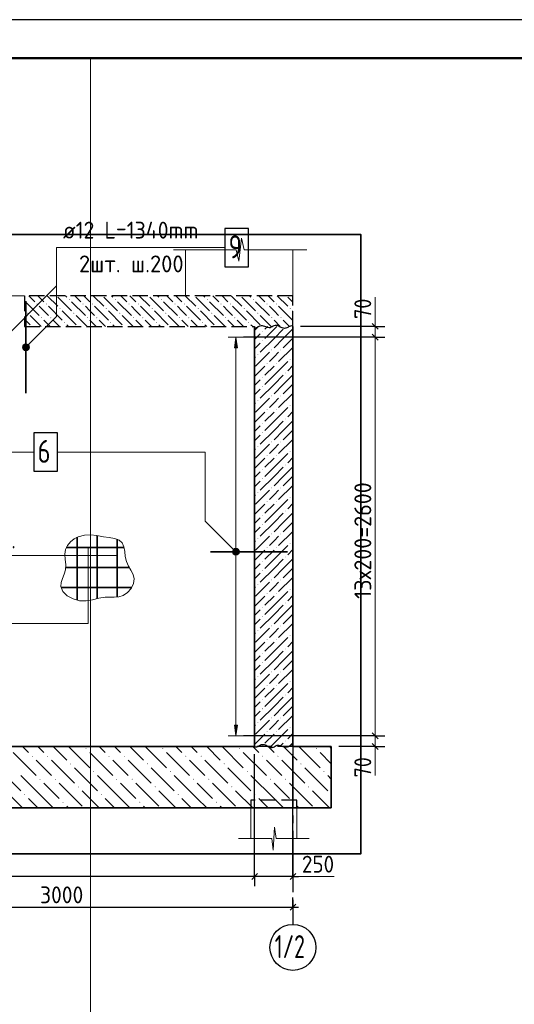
# Model space of a CAD drawing. Header units: millimetres. Extents: x 0 to 42000, y 0 to 29700.
# Tile 12 of 13: x 22075 to 28524, y 16857 to 29700. Entities that reach past the tile are written whole.
import ezdxf

# ---------------------------------------------------------------- set-up
doc = ezdxf.new("R2010")
doc.units = ezdxf.units.MM
doc.linetypes.add('______2', pattern=[270, 200, -70])
doc.linetypes.add('______5', pattern=[1100, 800, -100, 100, -100])
for name, color, linetype, lineweight in [('Standard', 7, 'Continuous', 25), ('ЖБ Перекрытие верхний уровень', 7, '______2', 25), ('ЖБ Плита Фундамента верхний уровень', 7, 'Continuous', 35), ('ЖБ Стена верхний уровень', 7, 'Continuous', 35), ('Позиционная метка линия выноска', 7, 'Continuous', 13), ('Позиционная метка номер позиции', 7, 'Continuous', 13), ('Примечания', 7, 'Continuous', 13), ('Стена обрамление П-обр.', 7, 'Continuous', 35)]:
    doc.layers.add(name, color=color, linetype=linetype, lineweight=lineweight)
doc.layers.add('Оси', color=7, linetype='______5')
doc.layers.add('Размерная выноска', color=7, linetype='Continuous')
doc.styles.add('ISOCPEUR', font='txt')

msp = doc.modelspace()

# ---------------------------------------------------------------- hatches: boundary and pattern name
at = {"layer": 'ЖБ Перекрытие верхний уровень', "linetype": 'Continuous', "lineweight": 18, "transparency": 33554687}
for points in [[(22295, 25992), (22301, 25999), (22308, 25992), (22301, 25986)], [(22415, 25992), (22421, 25999), (22428, 25992), (22421, 25986)], [(22715, 26052), (22721, 26059), (22728, 26052), (22721, 26046)], [(22895, 25992), (22901, 25999), (22908, 25992), (22901, 25986)], [(23015, 25992), (23021, 25999), (23028, 25992), (23021, 25986)], [(23315, 26052), (23321, 26059), (23328, 26052), (23321, 26046)], [(23495, 25992), (23501, 25999), (23508, 25992), (23501, 25986)], [(23615, 25992), (23621, 25999), (23628, 25992), (23621, 25986)], [(23915, 26052), (23921, 26059), (23928, 26052), (23921, 26046)], [(24095, 25992), (24101, 25999), (24108, 25992), (24101, 25986)], [(24215, 25992), (24221, 25999), (24228, 25992), (24221, 25986)], [(24515, 26052), (24521, 26059), (24528, 26052), (24521, 26046)], [(24695, 25992), (24701, 25999), (24708, 25992), (24701, 25986)], [(24815, 25992), (24821, 25999), (24828, 25992), (24821, 25986)], [(25115, 26052), (25121, 26059), (25128, 26052), (25121, 26046)], [(25295, 25992), (25301, 25999), (25308, 25992), (25301, 25986)], [(25415, 25992), (25421, 25999), (25428, 25992), (25421, 25986)], [(22175, 25872), (22181, 25879), (22188, 25872), (22181, 25866)], [(22355, 25812), (22361, 25819), (22368, 25812), (22361, 25806)], [(22475, 25812), (22481, 25819), (22488, 25812), (22481, 25806)], [(22595, 25932), (22601, 25939), (22608, 25932), (22601, 25926)], [(22775, 25872), (22781, 25879), (22788, 25872), (22781, 25866)], [(22955, 25812), (22961, 25819), (22968, 25812), (22961, 25806)], [(23075, 25812), (23081, 25819), (23088, 25812), (23081, 25806)], [(23195, 25932), (23201, 25939), (23208, 25932), (23201, 25926)], [(23375, 25872), (23381, 25879), (23388, 25872), (23381, 25866)], [(23555, 25812), (23561, 25819), (23568, 25812), (23561, 25806)], [(23675, 25812), (23681, 25819), (23688, 25812), (23681, 25806)], [(23795, 25932), (23801, 25939), (23808, 25932), (23801, 25926)], [(23975, 25872), (23981, 25879), (23988, 25872), (23981, 25866)], [(24155, 25812), (24161, 25819), (24168, 25812), (24161, 25806)], [(24275, 25812), (24281, 25819), (24288, 25812), (24281, 25806)], [(24395, 25932), (24401, 25939), (24408, 25932), (24401, 25926)], [(24575, 25872), (24581, 25879), (24588, 25872), (24581, 25866)], [(24755, 25812), (24761, 25819), (24768, 25812), (24761, 25806)], [(24875, 25812), (24881, 25819), (24888, 25812), (24881, 25806)], [(24995, 25932), (25001, 25939), (25008, 25932), (25001, 25926)], [(25175, 25872), (25181, 25879), (25188, 25872), (25181, 25866)], [(25355, 25812), (25361, 25819), (25368, 25812), (25361, 25806)], [(25475, 25812), (25481, 25819), (25488, 25812), (25481, 25806)], [(25595, 25932), (25601, 25939), (25608, 25932), (25601, 25926)], [(22655, 25752), (22661, 25759), (22668, 25752), (22661, 25746)], [(23255, 25752), (23261, 25759), (23268, 25752), (23261, 25746)], [(23855, 25752), (23861, 25759), (23868, 25752), (23861, 25746)], [(24455, 25752), (24461, 25759), (24468, 25752), (24461, 25746)], [(25055, 25752), (25061, 25759), (25068, 25752), (25061, 25746)]]:
    msp.add_hatch(color=7, dxfattribs=at).paths.add_polyline_path(points, flags=16)
at = {"layer": 'ЖБ Плита Фундамента верхний уровень', "linetype": 'Continuous', "lineweight": 18, "transparency": 33554687}
for points in [[(22935, 20192), (22941, 20199), (22948, 20192), (22941, 20186)], [(23935, 20192), (23941, 20199), (23948, 20192), (23941, 20186)], [(24935, 20192), (24941, 20199), (24948, 20192), (24941, 20186)], [(25935, 20192), (25941, 20199), (25948, 20192), (25941, 20186)], [(22235, 20092), (22241, 20099), (22248, 20092), (22241, 20086)], [(22435, 20092), (22441, 20099), (22448, 20092), (22441, 20086)], [(23235, 20092), (23241, 20099), (23248, 20092), (23241, 20086)], [(23435, 20092), (23441, 20099), (23448, 20092), (23441, 20086)], [(24235, 20092), (24241, 20099), (24248, 20092), (24241, 20086)], [(24435, 20092), (24441, 20099), (24448, 20092), (24441, 20086)], [(25235, 20092), (25241, 20099), (25248, 20092), (25241, 20086)], [(25435, 20092), (25441, 20099), (25448, 20092), (25441, 20086)], [(22735, 19992), (22741, 19999), (22748, 19992), (22741, 19986)], [(23735, 19992), (23741, 19999), (23748, 19992), (23741, 19986)], [(24735, 19992), (24741, 19999), (24748, 19992), (24741, 19986)], [(25735, 19992), (25741, 19999), (25748, 19992), (25741, 19986)], [(22335, 19792), (22341, 19799), (22348, 19792), (22341, 19786)], [(22535, 19792), (22541, 19799), (22548, 19792), (22541, 19786)], [(23035, 19892), (23041, 19899), (23048, 19892), (23041, 19886)], [(23335, 19792), (23341, 19799), (23348, 19792), (23341, 19786)], [(23535, 19792), (23541, 19799), (23548, 19792), (23541, 19786)], [(24035, 19892), (24041, 19899), (24048, 19892), (24041, 19886)], [(24335, 19792), (24341, 19799), (24348, 19792), (24341, 19786)], [(24535, 19792), (24541, 19799), (24548, 19792), (24541, 19786)], [(25035, 19892), (25041, 19899), (25048, 19892), (25041, 19886)], [(25335, 19792), (25341, 19799), (25348, 19792), (25341, 19786)], [(25535, 19792), (25541, 19799), (25548, 19792), (25541, 19786)], [(26035, 19892), (26041, 19899), (26048, 19892), (26041, 19886)], [(22835, 19692), (22841, 19699), (22848, 19692), (22841, 19686)], [(23835, 19692), (23841, 19699), (23848, 19692), (23841, 19686)], [(24835, 19692), (24841, 19699), (24848, 19692), (24841, 19686)], [(25835, 19692), (25841, 19699), (25848, 19692), (25841, 19686)], [(22135, 19592), (22141, 19599), (22148, 19592), (22141, 19586)], [(23135, 19592), (23141, 19599), (23148, 19592), (23141, 19586)], [(24135, 19592), (24141, 19599), (24148, 19592), (24141, 19586)], [(25135, 19592), (25141, 19599), (25148, 19592), (25141, 19586)], [(26135, 19592), (26137, 19595), (26137, 19589)], [(22635, 19492), (22641, 19499), (22648, 19492), (22641, 19486)], [(23635, 19492), (23641, 19499), (23648, 19492), (23641, 19486)], [(24635, 19492), (24641, 19499), (24648, 19492), (24641, 19486)], [(25635, 19492), (25641, 19499), (25648, 19492), (25641, 19486)]]:
    msp.add_hatch(color=7, dxfattribs=at).paths.add_polyline_path(points, flags=16)
at = {"layer": 'ЖБ Стена верхний уровень', "linetype": 'Continuous', "lineweight": 18, "transparency": 33554687}
for points in [[(25536, 25692), (25541, 25697), (25546, 25692), (25541, 25687)], [(25236, 25632), (25241, 25637), (25246, 25632), (25241, 25627)], [(25236, 25512), (25241, 25517), (25246, 25512), (25241, 25507)], [(25176, 25332), (25181, 25337), (25186, 25332), (25181, 25327)], [(25356, 25392), (25361, 25397), (25366, 25392), (25361, 25387)], [(25476, 25392), (25481, 25397), (25486, 25392), (25481, 25387)], [(25296, 25212), (25301, 25217), (25306, 25212), (25301, 25207)], [(25416, 25212), (25421, 25217), (25426, 25212), (25421, 25207)], [(25596, 25272), (25601, 25277), (25606, 25272), (25601, 25267)], [(25536, 25092), (25541, 25097), (25546, 25092), (25541, 25087)], [(25236, 25032), (25241, 25037), (25246, 25032), (25241, 25027)], [(25236, 24912), (25241, 24917), (25246, 24912), (25241, 24907)], [(25356, 24792), (25361, 24797), (25366, 24792), (25361, 24787)], [(25476, 24792), (25481, 24797), (25486, 24792), (25481, 24787)], [(25176, 24732), (25181, 24737), (25186, 24732), (25181, 24727)], [(25596, 24672), (25601, 24677), (25606, 24672), (25601, 24667)], [(25296, 24612), (25301, 24617), (25306, 24612), (25301, 24607)], [(25416, 24612), (25421, 24617), (25426, 24612), (25421, 24607)], [(25236, 24432), (25241, 24437), (25246, 24432), (25241, 24427)], [(25536, 24492), (25541, 24497), (25546, 24492), (25541, 24487)], [(25236, 24312), (25241, 24317), (25246, 24312), (25241, 24307)], [(25356, 24192), (25361, 24197), (25366, 24192), (25361, 24187)], [(25476, 24192), (25481, 24197), (25486, 24192), (25481, 24187)], [(25176, 24132), (25181, 24137), (25186, 24132), (25181, 24127)], [(25296, 24012), (25301, 24017), (25306, 24012), (25301, 24007)], [(25416, 24012), (25421, 24017), (25426, 24012), (25421, 24007)], [(25596, 24072), (25601, 24077), (25606, 24072), (25601, 24067)], [(25536, 23892), (25541, 23897), (25546, 23892), (25541, 23887)], [(25236, 23832), (25241, 23837), (25246, 23832), (25241, 23827)], [(25236, 23712), (25241, 23717), (25246, 23712), (25241, 23707)], [(25176, 23532), (25181, 23537), (25186, 23532), (25181, 23527)], [(25356, 23592), (25361, 23597), (25366, 23592), (25361, 23587)], [(25476, 23592), (25481, 23597), (25486, 23592), (25481, 23587)], [(25296, 23412), (25301, 23417), (25306, 23412), (25301, 23407)], [(25416, 23412), (25421, 23417), (25426, 23412), (25421, 23407)], [(25596, 23472), (25601, 23477), (25606, 23472), (25601, 23467)], [(25536, 23292), (25541, 23297), (25546, 23292), (25541, 23287)], [(25236, 23232), (25241, 23237), (25246, 23232), (25241, 23227)], [(25236, 23112), (25241, 23117), (25246, 23112), (25241, 23107)], [(25356, 22992), (25361, 22997), (25366, 22992), (25361, 22987)], [(25476, 22992), (25481, 22997), (25486, 22992), (25481, 22987)], [(25176, 22932), (25181, 22937), (25186, 22932), (25181, 22927)], [(25596, 22872), (25601, 22877), (25606, 22872), (25601, 22867)], [(25296, 22812), (25301, 22817), (25306, 22812), (25301, 22807)], [(25416, 22812), (25421, 22817), (25426, 22812), (25421, 22807)], [(25236, 22632), (25241, 22637), (25246, 22632), (25241, 22627)], [(25536, 22692), (25541, 22697), (25546, 22692), (25541, 22687)], [(25236, 22512), (25241, 22517), (25246, 22512), (25241, 22507)], [(25356, 22392), (25361, 22397), (25366, 22392), (25361, 22387)], [(25476, 22392), (25481, 22397), (25486, 22392), (25481, 22387)], [(25176, 22332), (25181, 22337), (25186, 22332), (25181, 22327)], [(25596, 22272), (25601, 22277), (25606, 22272), (25601, 22267)], [(25296, 22212), (25301, 22217), (25306, 22212), (25301, 22207)], [(25416, 22212), (25421, 22217), (25426, 22212), (25421, 22207)], [(25536, 22092), (25541, 22097), (25546, 22092), (25541, 22087)], [(25236, 22032), (25241, 22037), (25246, 22032), (25241, 22027)], [(25236, 21912), (25241, 21917), (25246, 21912), (25241, 21907)], [(25176, 21732), (25181, 21737), (25186, 21732), (25181, 21727)], [(25356, 21792), (25361, 21797), (25366, 21792), (25361, 21787)], [(25476, 21792), (25481, 21797), (25486, 21792), (25481, 21787)], [(25296, 21612), (25301, 21617), (25306, 21612), (25301, 21607)], [(25416, 21612), (25421, 21617), (25426, 21612), (25421, 21607)], [(25596, 21672), (25601, 21677), (25606, 21672), (25601, 21667)], [(25536, 21492), (25541, 21497), (25546, 21492), (25541, 21487)], [(25236, 21432), (25241, 21437), (25246, 21432), (25241, 21427)], [(25236, 21312), (25241, 21317), (25246, 21312), (25241, 21307)], [(25356, 21192), (25361, 21197), (25366, 21192), (25361, 21187)], [(25476, 21192), (25481, 21197), (25486, 21192), (25481, 21187)], [(25176, 21132), (25181, 21137), (25186, 21132), (25181, 21127)], [(25596, 21072), (25601, 21077), (25606, 21072), (25601, 21067)], [(25296, 21012), (25301, 21017), (25306, 21012), (25301, 21007)], [(25416, 21012), (25421, 21017), (25426, 21012), (25421, 21007)], [(25236, 20832), (25241, 20837), (25246, 20832), (25241, 20827)], [(25536, 20892), (25541, 20897), (25546, 20892), (25541, 20887)], [(25236, 20712), (25241, 20717), (25246, 20712), (25241, 20707)], [(25356, 20592), (25361, 20597), (25366, 20592), (25361, 20587)], [(25476, 20592), (25481, 20597), (25486, 20592), (25481, 20587)], [(25176, 20532), (25181, 20537), (25186, 20532), (25181, 20527)], [(25596, 20472), (25601, 20477), (25606, 20472), (25601, 20467)], [(25296, 20412), (25301, 20417), (25306, 20412), (25301, 20407)], [(25416, 20412), (25421, 20417), (25426, 20412), (25421, 20407)], [(25536, 20292), (25541, 20297), (25546, 20292), (25541, 20287)], [(25236, 20232), (25241, 20237), (25246, 20232), (25241, 20227)]]:
    msp.add_hatch(color=7, dxfattribs=at).paths.add_polyline_path(points, flags=16)
at = {"layer": 'Позиционная метка линия выноска', "linetype": 'Continuous', "lineweight": 13, "transparency": 33554687}
for points in [[(22189, 25396), (22125, 25460), (22114, 25439)], [(22189, 25396), (22114, 25439), (22169, 25385)], [(22169, 25385), (22114, 25439), (22114, 25417)], [(22200, 25417), (22146, 25471), (22125, 25460)], [(22200, 25417), (22125, 25460), (22189, 25396)], [(22200, 25439), (22169, 25471), (22146, 25471)], [(22200, 25439), (22146, 25471), (22200, 25417)], [(22169, 25471), (22200, 25439), (22189, 25460)], [(22169, 25385), (22114, 25417), (22146, 25385)], [(22146, 25385), (22114, 25417), (22125, 25396)], [(24851, 22771), (24883, 22803), (24862, 22792)], [(24883, 22803), (24851, 22771), (24851, 22749)], [(24883, 22803), (24851, 22749), (24906, 22803)], [(24906, 22803), (24851, 22749), (24862, 22728)], [(24906, 22803), (24862, 22728), (24926, 22792)], [(24926, 22792), (24862, 22728), (24883, 22717)], [(24926, 22792), (24883, 22717), (24938, 22771)], [(24938, 22771), (24883, 22717), (24906, 22717)], [(24938, 22771), (24906, 22717), (24938, 22749)], [(24938, 22749), (24906, 22717), (24926, 22728)]]:
    msp.add_hatch(color=7, dxfattribs=at).paths.add_polyline_path(points)
at = {"layer": 'Стена обрамление П-обр.', "linetype": 'Continuous', "lineweight": 13, "transparency": 33554687}
msp.add_hatch(color=7, dxfattribs=at).paths.add_polyline_path([(24914, 25420), (24894, 25560), (24874, 25420)])
msp.add_hatch(color=7, dxfattribs=at).paths.add_polyline_path([(24914, 20500), (24894, 20360), (24874, 20500)], flags=16)

# ---------------------------------------------------------------- linework, layer by layer
at = {"layer": 'Standard', "color": 7, "linetype": 'Continuous', "lineweight": 13, "transparency": 33554687}
for p, q in [((24932, 26550), (24967, 26850)), ((24967, 26850), (25002, 26700)), ((24079, 26700), (24897, 26700)), ((24897, 26700), (24932, 26550)), ((25002, 26700), (25819, 26700)), ((25819, 26700), (25819, 26700)), ((26709, 25700), (26709, 25775)), ((26709, 25560), (26709, 20360)), ((26709, 20360), (26709, 20220)), ((26709, 20220), (26709, 20145)), ((25380, 18870), (25398, 19170)), ((25398, 19170), (25417, 19020)), ((24929, 19020), (25361, 19020)), ((25361, 19020), (25380, 18870)), ((25417, 19020), (25849, 19020)), ((25849, 19020), (25849, 19020))]:
    msp.add_line(p, q, dxfattribs=at)
at = {"layer": 'Standard', "color": 7, "linetype": 'Continuous', "lineweight": 18, "transparency": 33554687}
for p, q in [((24237, 26100), (24237, 26700)), ((25637, 26700), (25637, 26100)), ((22137, 26100), (21437, 26100)), ((25087, 19420), (25087, 19020)), ((25687, 19020), (25687, 19420))]:
    msp.add_line(p, q, dxfattribs=at)
at = {"layer": 'Standard', "color": 7, "linetype": 'Continuous', "lineweight": -3, "transparency": 33554687}
for p, q in [((26709, 25700), (26584, 25700)), ((26709, 25700), (26834, 25700)), ((26709, 25560), (26584, 25560)), ((26709, 25560), (26834, 25560)), ((26709, 20360), (26584, 20360)), ((26709, 20360), (26834, 20360)), ((26709, 20220), (26584, 20220)), ((26709, 20220), (26834, 20220)), ((25137, 18525), (25137, 18650)), ((25637, 18525), (25637, 18650)), ((25137, 18525), (18237, 18525)), ((25137, 18525), (25137, 18400)), ((25637, 18525), (25137, 18525)), ((25637, 18525), (25637, 18400)), ((25637, 18525), (25712, 18525)), ((25637, 18125), (25637, 18250)), ((19637, 18125), (25637, 18125)), ((25637, 18125), (25637, 18000)), ((25637, 18125), (25637, 18000)), ((25637, 18125), (25712, 18125))]:
    msp.add_line(p, q, dxfattribs=at)
at = {"layer": 'Standard', "color": 7, "linetype": 'Continuous', "lineweight": 25, "transparency": 33554687}
for p, q in [((26672, 25738), (26747, 25662)), ((26672, 25597), (26747, 25522)), ((26672, 20397), (26747, 20322)), ((26672, 20258), (26747, 20182)), ((25175, 18562), (25100, 18487)), ((25675, 18562), (25600, 18487)), ((25600, 18087), (25675, 18162))]:
    msp.add_line(p, q, dxfattribs=at)
msp.add_lwpolyline([(0, 0), (42000, 0), (42000, 29700), (0, 29700), (0, 0)], close=True, dxfattribs=at)
at = {"layer": 'Standard', "color": 7, "linetype": 'Continuous', "lineweight": 50, "transparency": 33554687}
msp.add_lwpolyline([(2000, 29200), (41500, 29200), (41500, 500), (2000, 500), (2000, 29200)], close=True, dxfattribs=at)
at = {"layer": 'Standard', "color": 7, "linetype": 'Continuous', "lineweight": 13, "transparency": 33554687}
for points in [[(41500, 29200), (2000, 29200), (2000, 6000), (41500, 6000), (41500, 29200)], [(41500, 29200), (23000, 29200), (23000, 6000), (41500, 6000), (41500, 29200)], [(26709, 25700), (26709, 25697), (26709, 25697), (26709, 25560)]]:
    msp.add_lwpolyline(points, dxfattribs=at)
at = {"layer": 'Standard', "color": 254, "linetype": 'Continuous', "lineweight": 35, "true_color": 0xc4c4ff, "transparency": 33554687}
msp.add_lwpolyline([(17237, 18820), (26522, 18820), (26522, 26900), (17237, 26900), (17237, 18820)], dxfattribs=at)
at = {"layer": 'Standard', "color": 7, "linetype": 'Continuous', "lineweight": -3, "transparency": 33554687}
for points in [[(26709, 25700), (26692, 25700), (26692, 25700), (26692, 25700), (26692, 25700), (25737, 25700)], [(26709, 25560), (26692, 25560), (26692, 25560), (26692, 25560), (26692, 25560), (24994, 25560)], [(26709, 20360), (26692, 20360), (26692, 20360), (24994, 20360)], [(26709, 20220), (26692, 20220), (26692, 20220), (26237, 20220)], [(25137, 18525), (25137, 18542), (25137, 18542), (25137, 20120)], [(25637, 18525), (25637, 18542), (25637, 18542), (25637, 20120)]]:
    msp.add_lwpolyline(points, dxfattribs=at)
at = {"layer": 'ЖБ Перекрытие верхний уровень', "color": 7, "linetype": '______2', "lineweight": 25, "transparency": 33554687}
for p, q in [((22137, 26100), (22137, 25700)), ((25637, 26100), (22137, 26100)), ((25637, 25700), (25637, 26100)), ((22137, 25700), (25137, 25700))]:
    msp.add_line(p, q, dxfattribs=at)
at = {"layer": 'ЖБ Перекрытие верхний уровень', "color": 9, "linetype": 'Continuous', "lineweight": 18, "true_color": 0xc7c7c7, "transparency": 33554687}
for p, q in [((22193, 26100), (22271, 26022)), ((22313, 26100), (22391, 26022)), ((22433, 26100), (22571, 25962)), ((22571, 26082), (22751, 25902)), ((22691, 26082), (22673, 26100)), ((22793, 26100), (22871, 26022)), ((22913, 26100), (22991, 26022)), ((23033, 26100), (23171, 25962)), ((23171, 26082), (23351, 25902)), ((23291, 26082), (23273, 26100)), ((23393, 26100), (23471, 26022)), ((23513, 26100), (23591, 26022)), ((23633, 26100), (23771, 25962)), ((23771, 26082), (23951, 25902)), ((23891, 26082), (23873, 26100)), ((23993, 26100), (24071, 26022)), ((24113, 26100), (24191, 26022)), ((24233, 26100), (24371, 25962)), ((24371, 26082), (24551, 25902)), ((24491, 26082), (24473, 26100)), ((24593, 26100), (24671, 26022)), ((24713, 26100), (24791, 26022)), ((24833, 26100), (24971, 25962)), ((24971, 26082), (25151, 25902)), ((25091, 26082), (25073, 26100)), ((25193, 26100), (25271, 26022)), ((25313, 26100), (25391, 26022)), ((25433, 26100), (25571, 25962)), ((25571, 26082), (25637, 26016)), ((22151, 26022), (22331, 25842)), ((22391, 25902), (22331, 25962)), ((22451, 25962), (22631, 25782)), ((22751, 26022), (22931, 25842)), ((22991, 25902), (22931, 25962)), ((23051, 25962), (23231, 25782)), ((23351, 26022), (23531, 25842)), ((23591, 25902), (23531, 25962)), ((23651, 25962), (23831, 25782)), ((23951, 26022), (24131, 25842)), ((24191, 25902), (24131, 25962)), ((24251, 25962), (24431, 25782)), ((24551, 26022), (24731, 25842)), ((24791, 25902), (24731, 25962)), ((24851, 25962), (25031, 25782)), ((25151, 26022), (25331, 25842)), ((25391, 25902), (25331, 25962)), ((25451, 25962), (25631, 25782)), ((22137, 25916), (22151, 25902)), ((22353, 25700), (22211, 25842)), ((22451, 25842), (22391, 25902)), ((22631, 25902), (22811, 25722)), ((22953, 25700), (22811, 25842)), ((23051, 25842), (22991, 25902)), ((23231, 25902), (23411, 25722)), ((23553, 25700), (23411, 25842)), ((23651, 25842), (23591, 25902)), ((23831, 25902), (24011, 25722)), ((24153, 25700), (24011, 25842)), ((24251, 25842), (24191, 25902)), ((24431, 25902), (24611, 25722)), ((24753, 25700), (24611, 25842)), ((24851, 25842), (24791, 25902)), ((25031, 25902), (25211, 25722)), ((25353, 25700), (25211, 25842)), ((25451, 25842), (25391, 25902)), ((25631, 25902), (25637, 25896)), ((22137, 25796), (22211, 25722)), ((22391, 25782), (22473, 25700)), ((22511, 25782), (22593, 25700)), ((22713, 25700), (22691, 25722)), ((22991, 25782), (23073, 25700)), ((23111, 25782), (23193, 25700)), ((23313, 25700), (23291, 25722)), ((23591, 25782), (23673, 25700)), ((23711, 25782), (23793, 25700)), ((23913, 25700), (23891, 25722)), ((24191, 25782), (24273, 25700)), ((24311, 25782), (24393, 25700)), ((24513, 25700), (24491, 25722)), ((24791, 25782), (24873, 25700)), ((24911, 25782), (24993, 25700)), ((25113, 25700), (25091, 25722)), ((25391, 25782), (25473, 25700)), ((25511, 25782), (25593, 25700))]:
    msp.add_line(p, q, dxfattribs=at)
at = {"layer": 'ЖБ Плита Фундамента верхний уровень', "color": 7, "linetype": 'Continuous', "lineweight": 35, "transparency": 33554687}
for p, q in [((25137, 20220), (17437, 20220)), ((26137, 20220), (25637, 20220)), ((26137, 19420), (26137, 20220)), ((17437, 19420), (26137, 19420))]:
    msp.add_line(p, q, dxfattribs=at)
at = {"layer": 'ЖБ Плита Фундамента верхний уровень', "color": 252, "linetype": 'Continuous', "lineweight": 18, "true_color": 0x8f8f8f, "transparency": 33554687}
for p, q in [((22113, 20220), (22191, 20142)), ((22313, 20220), (22391, 20142)), ((22513, 20220), (22691, 20042)), ((22713, 20220), (22991, 19942)), ((23113, 20220), (23191, 20142)), ((23313, 20220), (23391, 20142)), ((23513, 20220), (23691, 20042)), ((23713, 20220), (23991, 19942)), ((24113, 20220), (24191, 20142)), ((24313, 20220), (24391, 20142)), ((24513, 20220), (24691, 20042)), ((24713, 20220), (24991, 19942)), ((25113, 20220), (25191, 20142)), ((25313, 20220), (25391, 20142)), ((25513, 20220), (25691, 20042)), ((25713, 20220), (25991, 19942)), ((26113, 20220), (26137, 20196)), ((21991, 20142), (22291, 19842)), ((22391, 19942), (22291, 20042)), ((22491, 20042), (22791, 19742)), ((22991, 20142), (23291, 19842)), ((23391, 19942), (23291, 20042)), ((23491, 20042), (23791, 19742)), ((23991, 20142), (24291, 19842)), ((24391, 19942), (24291, 20042)), ((24491, 20042), (24791, 19742)), ((24991, 20142), (25291, 19842)), ((25391, 19942), (25291, 20042)), ((25491, 20042), (25791, 19742)), ((25991, 20142), (26137, 19996)), ((21791, 19942), (22091, 19642)), ((22491, 19842), (22391, 19942)), ((22791, 19942), (23091, 19642)), ((23491, 19842), (23391, 19942)), ((23791, 19942), (24091, 19642)), ((24491, 19842), (24391, 19942)), ((24791, 19942), (25091, 19642)), ((25491, 19842), (25391, 19942)), ((25791, 19942), (26091, 19642)), ((22391, 19542), (22091, 19842)), ((23391, 19542), (23091, 19842)), ((24391, 19542), (24091, 19842)), ((25391, 19542), (25091, 19842)), ((26137, 19796), (26091, 19842)), ((22391, 19742), (22591, 19542)), ((22591, 19742), (22891, 19442)), ((23391, 19742), (23591, 19542)), ((23591, 19742), (23891, 19442)), ((24391, 19742), (24591, 19542)), ((24591, 19742), (24891, 19442)), ((25391, 19742), (25591, 19542)), ((25591, 19742), (25891, 19442)), ((22113, 19420), (21891, 19642)), ((22191, 19542), (22313, 19420)), ((22391, 19542), (22513, 19420)), ((23113, 19420), (22891, 19642)), ((23191, 19542), (23313, 19420)), ((23391, 19542), (23513, 19420)), ((24113, 19420), (23891, 19642)), ((24191, 19542), (24313, 19420)), ((24391, 19542), (24513, 19420)), ((25113, 19420), (24891, 19642)), ((25191, 19542), (25313, 19420)), ((25391, 19542), (25513, 19420)), ((26113, 19420), (25891, 19642)), ((22713, 19420), (22691, 19442)), ((23713, 19420), (23691, 19442)), ((24713, 19420), (24691, 19442)), ((25713, 19420), (25691, 19442))]:
    msp.add_line(p, q, dxfattribs=at)
at = {"layer": 'ЖБ Стена верхний уровень', "color": 251, "linetype": 'Continuous', "lineweight": 18, "true_color": 0x494949, "transparency": 33554687}
for p, q in [((25189, 25700), (25137, 25648)), ((25309, 25700), (25271, 25662)), ((25391, 25662), (25429, 25700)), ((25151, 25542), (25211, 25602)), ((25391, 25662), (25271, 25542)), ((25511, 25662), (25391, 25542)), ((25511, 25542), (25637, 25668)), ((25137, 25528), (25151, 25542)), ((25211, 25482), (25137, 25408)), ((25391, 25542), (25211, 25362)), ((25511, 25542), (25391, 25422)), ((25631, 25542), (25511, 25422)), ((25151, 25302), (25137, 25288)), ((25331, 25362), (25151, 25182)), ((25331, 25242), (25391, 25302)), ((25391, 25302), (25451, 25362)), ((25631, 25422), (25451, 25242)), ((25637, 25308), (25631, 25302)), ((25271, 25182), (25137, 25048)), ((25391, 25182), (25271, 25062)), ((25391, 25062), (25571, 25242)), ((25637, 25188), (25571, 25122)), ((25391, 25062), (25271, 24942)), ((25511, 25062), (25391, 24942)), ((25511, 24942), (25637, 25068)), ((25137, 24928), (25151, 24942)), ((25151, 24942), (25211, 25002)), ((25391, 24942), (25211, 24762)), ((25511, 24942), (25391, 24822)), ((25631, 24942), (25511, 24822)), ((25211, 24882), (25137, 24808)), ((25631, 24822), (25451, 24642)), ((25151, 24702), (25137, 24688)), ((25331, 24762), (25151, 24582)), ((25331, 24642), (25391, 24702)), ((25391, 24702), (25451, 24762)), ((25637, 24708), (25631, 24702)), ((25271, 24582), (25137, 24448)), ((25391, 24582), (25271, 24462)), ((25391, 24462), (25571, 24642)), ((25637, 24588), (25571, 24522)), ((25151, 24342), (25211, 24402)), ((25391, 24462), (25271, 24342)), ((25511, 24462), (25391, 24342)), ((25511, 24342), (25637, 24468)), ((25137, 24328), (25151, 24342)), ((25211, 24282), (25137, 24208)), ((25391, 24342), (25211, 24162)), ((25511, 24342), (25391, 24222)), ((25631, 24342), (25511, 24222)), ((25331, 24162), (25151, 23982)), ((25391, 24102), (25451, 24162)), ((25631, 24222), (25451, 24042)), ((25151, 24102), (25137, 24088)), ((25331, 24042), (25391, 24102)), ((25391, 23862), (25571, 24042)), ((25637, 24108), (25631, 24102)), ((25271, 23982), (25137, 23848)), ((25391, 23982), (25271, 23862)), ((25637, 23988), (25571, 23922)), ((25151, 23742), (25211, 23802)), ((25391, 23862), (25271, 23742)), ((25511, 23862), (25391, 23742)), ((25511, 23742), (25637, 23868)), ((25137, 23728), (25151, 23742)), ((25211, 23682), (25137, 23608)), ((25391, 23742), (25211, 23562)), ((25511, 23742), (25391, 23622)), ((25631, 23742), (25511, 23622)), ((25151, 23502), (25137, 23488)), ((25331, 23562), (25151, 23382)), ((25331, 23442), (25391, 23502)), ((25391, 23502), (25451, 23562)), ((25631, 23622), (25451, 23442)), ((25637, 23508), (25631, 23502)), ((25271, 23382), (25137, 23248)), ((25391, 23382), (25271, 23262)), ((25391, 23262), (25571, 23442)), ((25637, 23388), (25571, 23322)), ((25391, 23262), (25271, 23142)), ((25511, 23262), (25391, 23142)), ((25511, 23142), (25637, 23268)), ((25137, 23128), (25151, 23142)), ((25151, 23142), (25211, 23202)), ((25391, 23142), (25211, 22962)), ((25511, 23142), (25391, 23022)), ((25631, 23142), (25511, 23022)), ((25211, 23082), (25137, 23008)), ((25631, 23022), (25451, 22842)), ((25151, 22902), (25137, 22888)), ((25331, 22962), (25151, 22782)), ((25331, 22842), (25391, 22902)), ((25391, 22902), (25451, 22962)), ((25637, 22908), (25631, 22902)), ((25271, 22782), (25137, 22648)), ((25391, 22782), (25271, 22662)), ((25391, 22662), (25571, 22842)), ((25637, 22788), (25571, 22722)), ((25391, 22662), (25271, 22542)), ((25511, 22662), (25391, 22542)), ((25511, 22542), (25637, 22668)), ((25137, 22528), (25151, 22542)), ((25211, 22482), (25137, 22408)), ((25151, 22542), (25211, 22602)), ((25391, 22542), (25211, 22362)), ((25511, 22542), (25391, 22422)), ((25631, 22542), (25511, 22422)), ((25331, 22362), (25151, 22182)), ((25391, 22302), (25451, 22362)), ((25631, 22422), (25451, 22242)), ((25151, 22302), (25137, 22288)), ((25331, 22242), (25391, 22302)), ((25391, 22062), (25571, 22242)), ((25637, 22308), (25631, 22302)), ((25271, 22182), (25137, 22048)), ((25391, 22182), (25271, 22062)), ((25637, 22188), (25571, 22122)), ((25151, 21942), (25211, 22002)), ((25391, 22062), (25271, 21942)), ((25511, 22062), (25391, 21942)), ((25511, 21942), (25637, 22068)), ((25137, 21928), (25151, 21942)), ((25211, 21882), (25137, 21808)), ((25391, 21942), (25211, 21762)), ((25511, 21942), (25391, 21822)), ((25631, 21942), (25511, 21822)), ((25331, 21762), (25151, 21582)), ((25391, 21702), (25451, 21762)), ((25631, 21822), (25451, 21642)), ((25637, 21708), (25631, 21702)), ((25151, 21702), (25137, 21688)), ((25271, 21582), (25137, 21448)), ((25391, 21582), (25271, 21462)), ((25331, 21642), (25391, 21702)), ((25391, 21462), (25571, 21642)), ((25637, 21588), (25571, 21522)), ((25391, 21462), (25271, 21342)), ((25511, 21462), (25391, 21342)), ((25511, 21342), (25637, 21468)), ((25137, 21328), (25151, 21342)), ((25151, 21342), (25211, 21402)), ((25391, 21342), (25211, 21162)), ((25511, 21342), (25391, 21222)), ((25631, 21342), (25511, 21222)), ((25211, 21282), (25137, 21208)), ((25631, 21222), (25451, 21042)), ((25151, 21102), (25137, 21088)), ((25331, 21162), (25151, 20982)), ((25331, 21042), (25391, 21102)), ((25391, 21102), (25451, 21162)), ((25637, 21108), (25631, 21102)), ((25271, 20982), (25137, 20848)), ((25391, 20982), (25271, 20862)), ((25391, 20862), (25571, 21042)), ((25637, 20988), (25571, 20922)), ((25391, 20862), (25271, 20742)), ((25511, 20862), (25391, 20742)), ((25511, 20742), (25637, 20868)), ((25137, 20728), (25151, 20742)), ((25211, 20682), (25137, 20608)), ((25151, 20742), (25211, 20802)), ((25391, 20742), (25211, 20562)), ((25511, 20742), (25391, 20622)), ((25631, 20742), (25511, 20622)), ((25331, 20562), (25151, 20382)), ((25391, 20502), (25451, 20562)), ((25631, 20622), (25451, 20442)), ((25151, 20502), (25137, 20488)), ((25331, 20442), (25391, 20502)), ((25391, 20262), (25571, 20442)), ((25637, 20508), (25631, 20502)), ((25271, 20382), (25137, 20248)), ((25391, 20382), (25271, 20262)), ((25637, 20388), (25571, 20322)), ((25391, 20262), (25349, 20220)), ((25511, 20262), (25469, 20220)), ((25589, 20220), (25637, 20268))]:
    msp.add_line(p, q, dxfattribs=at)
at = {"layer": 'ЖБ Стена верхний уровень', "color": 7, "linetype": 'Continuous', "lineweight": 35, "transparency": 33554687}
for p, q in [((25137, 25700), (25137, 20220)), ((25637, 20220), (25637, 25700))]:
    msp.add_line(p, q, dxfattribs=at)
at = {"layer": 'Оси', "color": 8, "linetype": '______5', "lineweight": -3, "transparency": 33554687}
msp.add_line((25637, 20220), (25637, 17900), dxfattribs=at)
at = {"layer": 'Оси', "color": 7, "linetype": 'Continuous', "lineweight": -3, "transparency": 33554687}
msp.add_circle((25637, 17600), 300, dxfattribs=at)
at = {"layer": 'Позиционная метка линия выноска', "color": 7, "linetype": 'Continuous', "lineweight": 13, "transparency": 33554687}
for p, q in [((22557, 26228), (21757, 25428)), ((22125, 25460), (22125, 25460)), ((22189, 25460), (22189, 25460)), ((22125, 25396), (22125, 25396)), ((22189, 25396), (22189, 25396)), ((24862, 22792), (24862, 22792)), ((24926, 22792), (24926, 22792)), ((24862, 22728), (24862, 22728)), ((24926, 22728), (24926, 22728))]:
    msp.add_line(p, q, dxfattribs=at)
for points in [[(24749, 26728), (22557, 26728), (22557, 25828), (22157, 25428)], [(22253, 24060), (19296, 24060), (19296, 23160), (18896, 22760)], [(22578, 24060), (24494, 24060), (24494, 23160), (24894, 22760)]]:
    msp.add_lwpolyline(points, dxfattribs=at)
for centre in [(22157, 25428), (24894, 22760)]:
    msp.add_circle(centre, 45, dxfattribs=at)
at = {"layer": 'Позиционная метка номер позиции', "color": 7, "linetype": 'Continuous', "lineweight": 35, "transparency": 33554687}
for p, q in [((22824, 22950), (22824, 22127)), ((23085, 22971), (23085, 22149)), ((23346, 22923), (23346, 22170)), ((22681, 22814), (23436, 22814)), ((22676, 22553), (23505, 22553)), ((22614, 22292), (23536, 22292))]:
    msp.add_line(p, q, dxfattribs=at)
at = {"layer": 'Позиционная метка номер позиции', "color": 7, "linetype": '______2', "lineweight": 13, "transparency": 33554687}
msp.add_lwpolyline([(23167, 22957), (23083, 22972), (23000, 22981), (22919, 22978), (22839, 22957), (22785, 22928), (22736, 22889), (22697, 22843), (22673, 22791), (22665, 22727), (22670, 22661), (22677, 22593), (22673, 22525), (22656, 22468), (22634, 22412), (22616, 22359), (22611, 22307), (22638, 22242), (22696, 22187), (22771, 22145), (22854, 22121), (22942, 22119), (23025, 22134), (23107, 22154), (23190, 22167), (23250, 22169), (23309, 22168), (23368, 22173), (23424, 22189), (23482, 22228), (23529, 22282), (23560, 22345), (23568, 22409), (23554, 22465), (23526, 22519), (23493, 22574), (23466, 22633), (23451, 22698), (23444, 22763), (23434, 22824), (23413, 22875), (23371, 22911), (23313, 22934), (23243, 22948), (23167, 22957)], dxfattribs=at)
at = {"layer": 'Позиционная метка номер позиции', "color": 7, "linetype": 'Continuous', "lineweight": 13, "transparency": 33554687}
for points in [[(20584, 21826), (22967, 21826), (22967, 22814)], [(20524, 22710), (21951, 22710), (23346, 22710)]]:
    msp.add_lwpolyline(points, dxfattribs=at)
at = {"layer": 'Примечания', "color": 253, "linetype": '______2', "lineweight": -3, "true_color": 0xababab, "transparency": 33554687}
for p, q in [((25637, 20220), (25137, 20220)), ((25087, 19520), (25087, 19420)), ((25687, 19520), (25087, 19520)), ((25687, 19420), (25687, 19520))]:
    msp.add_line(p, q, dxfattribs=at)
at = {"layer": 'Примечания', "color": 7, "linetype": 'Continuous', "lineweight": 25, "transparency": 33554687}
for points in [[(25237, 25705), (25222, 25705), (25206, 25704), (25192, 25700), (25180, 25693), (25170, 25685), (25159, 25679), (25144, 25675), (25137, 25674)], [(25637, 25705), (25622, 25705), (25606, 25704), (25592, 25700), (25580, 25693), (25570, 25685), (25559, 25679), (25544, 25675), (25528, 25673), (25513, 25675), (25498, 25679), (25484, 25684), (25472, 25691), (25461, 25698), (25450, 25704), (25436, 25710), (25421, 25713), (25405, 25712), (25390, 25709), (25378, 25703), (25368, 25695), (25356, 25688), (25343, 25683), (25327, 25682), (25311, 25685), (25297, 25689), (25284, 25695), (25270, 25700), (25256, 25704), (25240, 25707), (25237, 25707)], [(25137, 20215), (25152, 20215), (25168, 20216), (25182, 20220), (25194, 20227), (25204, 20235), (25216, 20241), (25230, 20245), (25246, 20247), (25262, 20245), (25276, 20241), (25290, 20236), (25302, 20229), (25313, 20222), (25324, 20216), (25338, 20210), (25353, 20207), (25369, 20208), (25385, 20211), (25396, 20217), (25407, 20225), (25418, 20232), (25432, 20237), (25448, 20238), (25463, 20235), (25477, 20231), (25491, 20225), (25505, 20220), (25518, 20216), (25534, 20213), (25537, 20213)], [(25537, 20215), (25552, 20215), (25568, 20216), (25582, 20220), (25594, 20227), (25604, 20235), (25616, 20241), (25630, 20245), (25637, 20246)]]:
    msp.add_lwpolyline(points, dxfattribs=at)
at = {"layer": 'Размерная выноска', "color": 7, "linetype": 'Continuous', "lineweight": 13, "transparency": 33554687}
for p, q in [((26709, 26080), (26709, 25700)), ((26709, 20220), (26709, 19840)), ((25637, 18525), (26177, 18525))]:
    msp.add_line(p, q, dxfattribs=at)
at = {"layer": 'Стена обрамление П-обр.', "color": 7, "linetype": 'Continuous', "lineweight": 35, "transparency": 33554687}
for p, q in [((22157, 26028), (22157, 24828)), ((25565, 22760), (24565, 22760))]:
    msp.add_line(p, q, dxfattribs=at)
at = {"layer": 'Стена обрамление П-обр.', "color": 251, "linetype": 'Continuous', "lineweight": 13, "true_color": 0x494949, "transparency": 33554687}
for p, q in [((24894, 25560), (24794, 25560)), ((24894, 25560), (24874, 25420)), ((24914, 25420), (24894, 25560)), ((24894, 25560), (24994, 25560)), ((24894, 25560), (24894, 25560)), ((24874, 25420), (24914, 25420)), ((24894, 20500), (24894, 25420)), ((24894, 20360), (24874, 20500)), ((24874, 20500), (24914, 20500)), ((24914, 20500), (24894, 20360)), ((24894, 20360), (24794, 20360)), ((24894, 20360), (24994, 20360)), ((24894, 20360), (24894, 20360))]:
    msp.add_line(p, q, dxfattribs=at)
at = {"layer": 'Стена обрамление П-обр.', "color": 7, "linetype": 'Continuous', "lineweight": 25, "transparency": 33554687}
for points in [[(24749, 26478), (25059, 26478), (25059, 26978), (24749, 26978), (24749, 26478)], [(22258, 23810), (22568, 23810), (22568, 24310), (22258, 24310), (22258, 23810)]]:
    msp.add_lwpolyline(points, dxfattribs=at)

# ---------------------------------------------------------------- texts
at = {"layer": 'Standard', "color": 7, "linetype": 'Continuous', "lineweight": 25, "transparency": 33554687, "char_height": 220, "attachment_point": 7, "rotation": 90, "style": 'ISOCPEUR'}
for s, insert, width in [('\\W0.87;70', (26659, 25797), 403.92), ('\\W0.95;13х200=2600', (26659, 22146), 1753.12), ('\\W0.87;70', (26659, 19816), 403.92)]:
    msp.add_mtext(s, dxfattribs=dict(at, insert=insert, width=width))
at = {"layer": 'Standard', "color": 7, "linetype": 'Continuous', "lineweight": 25, "transparency": 33554687, "char_height": 220, "attachment_point": 7, "style": 'ISOCPEUR'}
for s, insert, width in [('\\W0.91;250', (25755, 18575), 561.98), ('\\W0.93;3000', (22340, 18175), 718.09)]:
    msp.add_mtext(s, dxfattribs=dict(at, insert=insert, width=width))
at = {"layer": 'Оси', "color": 7, "linetype": 'Continuous', "lineweight": 25, "transparency": 33554687, "insert": (25400, 17460), "char_height": 300, "width": 577.92, "attachment_point": 7, "style": 'ISOCPEUR'}
msp.add_mtext('\\W0.69;1/2', dxfattribs=at)
at = {"layer": 'Позиционная метка номер позиции', "color": 7, "linetype": 'Continuous', "lineweight": 25, "transparency": 33554687, "insert": (20716, 22804), "char_height": 220, "width": 1488.68, "attachment_point": 7, "style": 'ISOCPEUR'}
msp.add_mtext('\\W0.94;Ø12 L=п.м.', dxfattribs=at)
at = {"layer": 'Стена обрамление П-обр.', "color": 7, "linetype": 'Continuous', "lineweight": 13, "transparency": 33554687, "attachment_point": 7, "style": 'ISOCPEUR'}
for s, insert, char_height, width in [('\\W0.94;ø12 L=1340mm ', (22639, 26845), 220, 2126.49), ('\\W0.78;9', (24799, 26588), 300, 326.41), ('\\W0.97;2шт. ш.200 ', (22848, 26405), 220, 1712.32), ('\\W0.93;ø8 L=1165mm ', (20313, 24177), 220, 1949.98), ('\\W0.78;6', (22308, 23920), 300, 326.43)]:
    msp.add_mtext(s, dxfattribs=dict(at, insert=insert, char_height=char_height, width=width))

doc.saveas('drawing.dxf')
